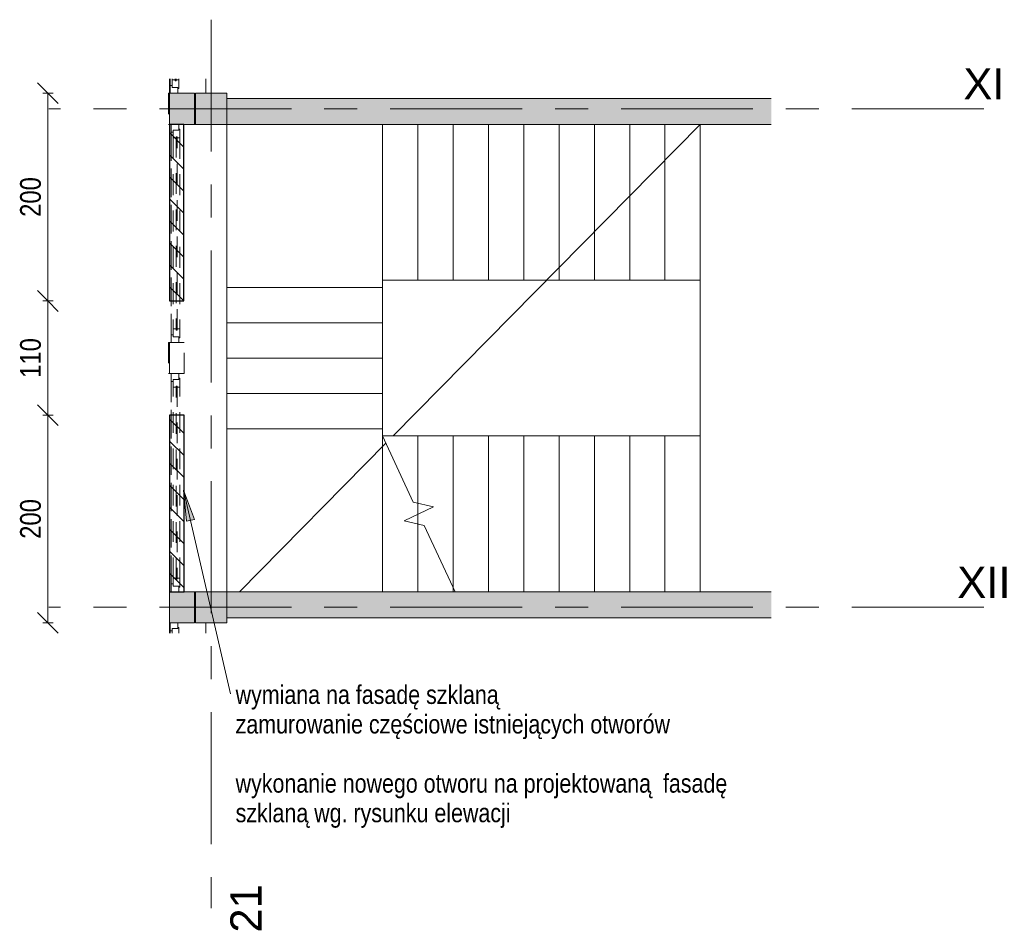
# Model space of a CAD drawing. Header units: centimetres. Extents: x -1428 to 28402, y -8842 to 3590.
# Tile 10 of 11: x 25829 to 26778, y 1057 to 1934. Entities that reach past the tile are written whole.
import ezdxf

# ---------------------------------------------------------------- set-up
doc = ezdxf.new("R2010")
doc.units = ezdxf.units.CM
for name, pattern in [('Dash', [60, 30, -30]), ('Oś', [222.25, 127, -31.75, 31.75, -31.75]), ('Wyburzenia', [35, 20, -15])]:
    doc.linetypes.add(name, pattern=pattern)
for name, color, linetype, lineweight in [('A-ANNO-DIMS', 211, 'Continuous', 13), ('A-ANNO-DIMS-100', 211, 'Continuous', 13), ('A-AREA', 32, 'Continuous', 13), ('A-DETL', 90, 'Continuous', 25), ('A-DETL-GENF', 92, 'Continuous', 9), ('A-FLOR', 192, 'Continuous', 13), ('A-GLAZ', 151, 'Continuous', 13), ('A-WALL', 113, 'Continuous', 13), ('A-WALL-PATT', 111, 'Continuous', 13), ('G-ANNO-TEXT', 231, 'Continuous', 13), ('S-COLS', 52, 'Continuous', 13), ('S-GRID', 1, 'Continuous', 13), ('S-GRID-IDEN', 1, 'Continuous', 13), ('S-STRS', 31, 'Continuous', 13), ('S-STRS-MBND', 31, 'Continuous', 13)]:
    doc.layers.add(name, color=color, linetype=linetype, lineweight=lineweight)
doc.styles.add('Arial', font='arial.ttf', dxfattribs={"height": 30})
doc.styles.add('Arial Narrow_5', font='ARIALN.TTF', dxfattribs={"height": 18})
doc.styles.add('Arial Narrow_6', font='ARIALN.TTF', dxfattribs={"height": 20})
doc.dimstyles.new('Diagonal_1_100__0__wewnętrzne', dxfattribs={"dimscale": 30.48, "dimtxt": 20.468619, "dimasz": 0.656168, "dimexe": 0.164042, "dimexo": 0.0625, "dimgap": 0.032808, "dimtad": 1, "dimdec": 0, "dimdsep": 46, "dimtxsty": 'Arial Narrow_6', "dimblk1": 'OBLIQUE', "dimblk2": 'OBLIQUE', "dimsah": 1, "dimcen": 0.09, "dimazin": 0, "dimtfac": 1, "dimtdec": 4, "dimtix": 1, "dimtmove": 0, "dimatfit": 3, "dimfxl": 0.164042, "dimfxlon": 1, "dimtvp": 1, "dimtolj": 1, "dimtzin": 0, "dimarcsym": 2})

# ---------------------------------------------------------------- blocks, each defined once
blk = doc.blocks.new('Okno - automatyczna etykieta - 210x165 _nietypowy podział_-2208551-piętro typowe I-IV - wyburzenia i zamurowania Klatka schodowa')
at = {"layer": 'A-GLAZ', "color": 20, "linetype": 'Wyburzenia'}
for p, q in [((-97.5, 5.5), (-105, 5.5)), ((-105, 5.5), (-105, -2)), ((-105, 5.5), (105, 5.5)), ((-92, 3.5), (-99.5, 3.5)), ((-99.5, 3.5), (-99.5, -2)), ((-99.5, -2), (-99.5, 3.5)), ((-99.5, 3.5), (-97.5, 3.5)), ((-97.5, 3.5), (-97.5, 5.5)), ((97.5, 5.5), (-97.5, 5.5)), ((93, 0.75), (-93, 0.75)), ((-93, 0.75), (-93, -0.25)), ((-93, -0.25), (-93, 0.75)), ((-93, 0.75), (-92, 0.75)), ((-92, 0.75), (-92, 3.5)), ((92, 3.5), (-92, 3.5)), ((99.5, 3.5), (92, 3.5)), ((92, 3.5), (92, 0.75)), ((92, 0.75), (93, 0.75)), ((93, -0.25), (93, 0.75)), ((93, 0.75), (93, -0.25)), ((105, 5.5), (97.5, 5.5)), ((97.5, 5.5), (97.5, 3.5)), ((97.5, 3.5), (99.5, 3.5)), ((99.5, -2), (99.5, 3.5)), ((99.5, 3.5), (99.5, -2)), ((105, -2), (105, 5.5)), ((-105, -2), (-99.5, -2)), ((-99.5, -2), (-100.5, -2)), ((-100.5, -2), (-100.5, -3)), ((-100.5, -3), (-92, -3)), ((-93, -0.25), (93, -0.25)), ((-92, -0.25), (-93, -0.25)), ((-92, -3), (-92, -0.25)), ((92, -3), (-92, -3)), ((92, -0.25), (92, -3)), ((93, -0.25), (92, -0.25)), ((92, -3), (100.5, -3)), ((100.5, -2), (99.5, -2)), ((99.5, -2), (105, -2)), ((100.5, -3), (100.5, -2))]:
    blk.add_line(p, q, dxfattribs=at)
blk = doc.blocks.new('Okno - automatyczna etykieta - 210x165 _nietypowy podział_-2208554-piętro typowe I-IV - wyburzenia i zamurowania Klatka schodowa')
at = {"layer": 'A-GLAZ', "color": 20, "linetype": 'Wyburzenia'}
for p, q in [((-105, 2), (-99.5, 2)), ((-105, -5.5), (-105, 2)), ((-100.5, 3), (-92, 3)), ((-100.5, 2), (-100.5, 3)), ((-99.5, 2), (-100.5, 2)), ((-99.5, -3.5), (-99.5, 2)), ((-99.5, 2), (-99.5, -3.5)), ((-93, -0.75), (-93, 0.25)), ((-93, 0.25), (93, 0.25)), ((-93, 0.25), (-93, -0.75)), ((-92, 0.25), (-93, 0.25)), ((-92, 3), (-92, 0.25)), ((92, 3), (-92, 3)), ((92, 3), (100.5, 3)), ((92, 0.25), (92, 3)), ((93, 0.25), (92, 0.25)), ((93, 0.25), (93, -0.75)), ((93, -0.75), (93, 0.25)), ((99.5, 2), (99.5, -3.5)), ((100.5, 2), (99.5, 2)), ((99.5, 2), (105, 2)), ((99.5, -3.5), (99.5, 2)), ((100.5, 3), (100.5, 2)), ((105, 2), (105, -5.5)), ((-97.5, -5.5), (-105, -5.5)), ((-105, -5.5), (105, -5.5)), ((-92, -3.5), (-99.5, -3.5)), ((-99.5, -3.5), (-97.5, -3.5)), ((-97.5, -3.5), (-97.5, -5.5)), ((97.5, -5.5), (-97.5, -5.5)), ((93, -0.75), (-93, -0.75)), ((-93, -0.75), (-92, -0.75)), ((-92, -0.75), (-92, -3.5)), ((92, -3.5), (-92, -3.5)), ((92, -0.75), (93, -0.75)), ((92, -3.5), (92, -0.75)), ((99.5, -3.5), (92, -3.5)), ((97.5, -3.5), (99.5, -3.5)), ((97.5, -5.5), (97.5, -3.5)), ((105, -5.5), (97.5, -5.5))]:
    blk.add_line(p, q, dxfattribs=at)
blk = doc.blocks.new('M_Concrete-Square-Column - 300 x 300mm-1794509-piętro typowe I-IV - wyburzenia i zamurowania Klatka schodowa')
at = {"layer": 'S-COLS', "lineweight": 9}
blk.add_hatch(color=253, dxfattribs=at).paths.add_polyline_path([(-0.32, -15), (15, -15), (15, 15), (-15, 15), (-15, -15), (-5, -15)], flags=0)
for p, q in [((15, 15), (-15, 15)), ((-15, 15), (-15, -15)), ((15, -15), (15, 15)), ((-15, -15), (15, -15))]:
    blk.add_line(p, q, dxfattribs=at)
blk = doc.blocks.new('Okno - automatyczna etykieta - 210x165 _nietypowy podział_-2208563-piętro typowe I-IV - wyburzenia i zamurowania Klatka schodowa')
at = {"layer": 'A-GLAZ', "color": 10, "lineweight": 9}
for p, q in [((-97.5, 11.5), (-105, 11.5)), ((-105, 11.5), (-105, 4)), ((-105, 11.5), (-91.11, 11.5)), ((-92, 9.5), (-99.5, 9.5)), ((-99.5, 9.5), (-99.5, 4)), ((-99.5, 4), (-99.5, 9.5)), ((-99.5, 9.5), (-97.5, 9.5)), ((-97.5, 9.5), (-97.5, 11.5)), ((-91.11, 11.5), (-97.5, 11.5)), ((-92, 6.75), (-92, 9.5)), ((-91.11, 9.5), (-92, 9.5)), ((-105, 4), (-99.5, 4)), ((-99.5, 4), (-100.5, 4)), ((-100.5, 4), (-100.5, 3)), ((-100.5, 3), (-92, 3)), ((-91.11, 6.75), (-93, 6.75)), ((-93, 6.75), (-93, 5.75)), ((-93, 5.75), (-93, 6.75)), ((-93, 6.75), (-92, 6.75)), ((-93, 5.75), (-91.11, 5.75)), ((-92, 5.75), (-93, 5.75)), ((-92, 3), (-92, 5.75)), ((-91.11, 3), (-92, 3))]:
    blk.add_line(p, q, dxfattribs=at)
blk = doc.blocks.new('Okno - automatyczna etykieta - 210x165 _nietypowy podział_-V6-piętro typowe I-IV - wyburzenia i zamurowania Klatka schodowa')
at = {"layer": 'A-GLAZ', "color": 10, "lineweight": 9}
for p, q in [((97.5, 11.5), (95.23, 11.5)), ((95.23, 11.5), (105, 11.5)), ((99.5, 9.5), (95.23, 9.5)), ((105, 11.5), (97.5, 11.5)), ((97.5, 11.5), (97.5, 9.5)), ((97.5, 9.5), (99.5, 9.5)), ((99.5, 4), (99.5, 9.5)), ((99.5, 9.5), (99.5, 4)), ((105, 4), (105, 11.5)), ((95.23, 3), (100.5, 3)), ((100.5, 4), (99.5, 4)), ((99.5, 4), (105, 4)), ((100.5, 3), (100.5, 4))]:
    blk.add_line(p, q, dxfattribs=at)
blk = doc.blocks.new('DIMBLOCK11-piętro typowe I-IV - wyburzenia i zamurowania Klatka schodowa')
at = {"layer": 'A-ANNO-DIMS-100'}
for p, q in [((25856.64, 1553.33), (25846.64, 1563.33)), ((25861.64, 1553.33), (25851.64, 1553.33)), ((25856.64, 1353.33), (25856.64, 1553.33)), ((25856.64, 1553.33), (25866.64, 1543.33)), ((25856.64, 1553.33), (25861.64, 1553.33)), ((25856.64, 1353.33), (25846.64, 1363.33)), ((25861.64, 1353.33), (25851.64, 1353.33)), ((25856.64, 1353.33), (25866.64, 1343.33)), ((25856.64, 1353.33), (25861.64, 1353.33))]:
    blk.add_line(p, q, dxfattribs=at)
at = {"layer": 'A-ANNO-DIMS-100', "color": 0, "insert": (25829.79, 1434.32), "char_height": 20, "width": 45.6158, "attachment_point": 1, "rotation": 90, "line_spacing_factor": 0.974696, "style": 'Arial Narrow_6'}
blk.add_mtext('200', dxfattribs=at)
blk = doc.blocks.new('_Oblique')
at = {"color": 0, "linetype": 'ByBlock', "lineweight": -2}
blk.add_line((-0.5, -0.5), (0.5, 0.5), dxfattribs=at)
blk = doc.blocks.new('DIMBLOCK12-piętro typowe I-IV - wyburzenia i zamurowania Klatka schodowa')
at = {"layer": 'A-ANNO-DIMS-100'}
for p, q in [((25856.64, 1663.33), (25846.64, 1673.33)), ((25861.64, 1663.33), (25851.64, 1663.33)), ((25856.64, 1553.33), (25856.64, 1663.33)), ((25856.64, 1663.33), (25866.64, 1653.33)), ((25856.64, 1663.33), (25861.64, 1663.33)), ((25856.64, 1553.33), (25846.64, 1563.33)), ((25861.64, 1553.33), (25851.64, 1553.33)), ((25856.64, 1553.33), (25866.64, 1543.33)), ((25856.64, 1553.33), (25861.64, 1553.33))]:
    blk.add_line(p, q, dxfattribs=at)
at = {"layer": 'A-ANNO-DIMS-100', "color": 0, "insert": (25829.79, 1589.32), "char_height": 20, "width": 45.6158, "attachment_point": 1, "rotation": 90, "line_spacing_factor": 0.974696, "style": 'Arial Narrow_6'}
blk.add_mtext('110', dxfattribs=at)
blk = doc.blocks.new('DIMBLOCK13-piętro typowe I-IV - wyburzenia i zamurowania Klatka schodowa')
at = {"layer": 'A-ANNO-DIMS-100'}
for p, q in [((25856.64, 1863.33), (25846.64, 1873.33)), ((25861.64, 1863.33), (25851.64, 1863.33)), ((25856.64, 1663.33), (25856.64, 1863.33)), ((25856.64, 1863.33), (25866.64, 1853.33)), ((25856.64, 1863.33), (25861.64, 1863.33)), ((25856.64, 1663.33), (25846.64, 1673.33)), ((25861.64, 1663.33), (25851.64, 1663.33)), ((25856.64, 1663.33), (25866.64, 1653.33)), ((25856.64, 1663.33), (25861.64, 1663.33))]:
    blk.add_line(p, q, dxfattribs=at)
at = {"layer": 'A-ANNO-DIMS-100', "color": 0, "insert": (25829.79, 1744.32), "char_height": 20, "width": 45.6158, "attachment_point": 1, "rotation": 90, "line_spacing_factor": 0.974696, "style": 'Arial Narrow_6'}
blk.add_mtext('200', dxfattribs=at)

msp = doc.modelspace()

# ---------------------------------------------------------------- hatches: boundary and pattern name
at = {"layer": 'A-DETL-GENF', "lineweight": 25}
h = msp.add_hatch(dxfattribs=at)
h.set_pattern_fill('FP_6', color=3, style=0, pattern_type=2)
h.set_pattern_definition([(315, (27226.399, 0), (10.6066, 10.6066), [])])
h.paths.add_polyline_path([(25987.78, 1383.33), (25987.78, 1553.33), (25973.78, 1553.33), (25973.78, 1383.33), (25983.78, 1383.33)], flags=0)
h.paths.add_polyline_path([(25983.78, 1663.33), (25987.63, 1663.33), (25987.63, 1833.33), (25973.78, 1833.33), (25973.78, 1663.33), (25982.78, 1663.33)], flags=0)
at = {"layer": 'A-WALL-PATT'}
for points in [[(25973.78, 1833.33), (25997.78, 1833.33), (25997.78, 1863.33), (25973.78, 1863.33), (25973.78, 1837.45)], [(26499.07, 1833.33), (26553.05, 1833.33), (26553.05, 1858.33), (26028.78, 1858.33), (26028.78, 1833.33), (26484.78, 1833.33)], [(25973.78, 1353.33), (25997.78, 1353.33), (25997.78, 1383.33), (25973.78, 1383.33), (25973.78, 1354.7)], [(26484.78, 1358.33), (26553.05, 1358.33), (26553.05, 1383.33), (26028.78, 1383.33), (26028.78, 1358.33), (26121.37, 1358.33)]]:
    msp.add_hatch(color=254, dxfattribs=at).paths.add_polyline_path(points, flags=0)
at = {"layer": 'G-ANNO-TEXT'}
msp.add_hatch(color=50, dxfattribs=at).paths.add_polyline_path([(25987.25, 1481.26), (25990.12, 1451.14), (25997.82, 1452.91)], flags=0)

# ---------------------------------------------------------------- linework, layer by layer
at = {"layer": 'A-AREA', "lineweight": 9}
for p, q in [((26188.99, 1533.33), (26484.78, 1833.33)), ((26041.1, 1383.33), (26182.06, 1526.29))]:
    msp.add_line(p, q, dxfattribs=at)
at = {"layer": 'A-DETL'}
for p, q in [((25987.63, 1833.33), (25973.78, 1833.33)), ((25973.78, 1833.33), (25973.78, 1663.33)), ((25987.63, 1663.33), (25987.63, 1833.33)), ((25973.78, 1663.33), (25987.63, 1663.33)), ((25987.78, 1553.33), (25973.78, 1553.33)), ((25973.78, 1553.33), (25973.78, 1383.33)), ((25987.78, 1383.33), (25987.78, 1553.33)), ((25973.78, 1383.33), (25987.78, 1383.33))]:
    msp.add_line(p, q, dxfattribs=at)
at = {"layer": 'A-FLOR', "lineweight": 9}
msp.add_line((26484.78, 1833.33), (26484.78, 1533.33), dxfattribs=at)
at = {"layer": 'A-WALL', "lineweight": 9}
for p, q in [((25973.78, 1877.21), (25973.78, 1833.33)), ((26008.78, 1877.21), (26008.78, 1863.33)), ((25974.28, 1863.33), (25973.78, 1863.33)), ((25997.78, 1863.33), (25981.78, 1863.33)), ((25997.78, 1833.33), (25997.78, 1863.33)), ((26553.05, 1858.33), (26028.78, 1858.33)), ((25973.78, 1833.33), (25975.28, 1833.33)), ((25982.78, 1833.33), (25998.78, 1833.33)), ((26028.78, 1833.33), (26553.05, 1833.33)), ((25975.28, 1383.33), (25973.78, 1383.33)), ((25973.78, 1383.33), (25973.78, 1343.56)), ((25998.78, 1383.33), (25982.78, 1383.33)), ((25997.78, 1353.33), (25997.78, 1383.33)), ((26553.05, 1383.33), (26028.78, 1383.33)), ((26028.78, 1358.33), (26553.05, 1358.33)), ((25973.78, 1353.33), (25974.28, 1353.33)), ((25981.78, 1353.33), (25997.78, 1353.33)), ((26008.78, 1353.33), (26008.78, 1343.56))]:
    msp.add_line(p, q, dxfattribs=at)
at = {"layer": 'A-WALL', "color": 20, "linetype": 'Wyburzenia'}
for p, q in [((25972.78, 1863.33), (25972.78, 1833.33)), ((25973.78, 1863.33), (25972.78, 1863.33)), ((25973.78, 1833.33), (25973.78, 1863.33)), ((25972.78, 1833.33), (25973.78, 1833.33)), ((25972.78, 1623.33), (25972.78, 1593.33)), ((25973.78, 1623.33), (25972.78, 1623.33)), ((25973.78, 1593.33), (25973.78, 1623.33)), ((25975.28, 1623.33), (25973.78, 1623.33)), ((25973.78, 1623.33), (25973.78, 1593.33)), ((25987.78, 1623.33), (25982.78, 1623.33)), ((25987.78, 1593.33), (25987.78, 1623.33)), ((25972.78, 1593.33), (25973.78, 1593.33)), ((25973.78, 1593.33), (25975.28, 1593.33)), ((25982.78, 1593.33), (25987.78, 1593.33))]:
    msp.add_line(p, q, dxfattribs=at)
at = {"layer": 'G-ANNO-TEXT', "color": 50}
for p, q in [((25987.25, 1481.26), (25990.12, 1451.14)), ((25997.82, 1452.91), (25987.25, 1481.26)), ((25987.25, 1481.26), (26032.36, 1285.01)), ((25990.12, 1451.14), (25997.82, 1452.91))]:
    msp.add_line(p, q, dxfattribs=at)
at = {"layer": 'S-GRID', "linetype": 'Oś'}
for p, q in [((26013.78, 1934.15), (26013.78, 1078.75)), ((26757.76, 1848.33), (25857.64, 1848.33)), ((26757.76, 1368.33), (25857.64, 1368.33))]:
    msp.add_line(p, q, dxfattribs=at)
at = {"layer": 'S-STRS', "lineweight": 9}
for p, q in [((26028.78, 1833.33), (26028.78, 1676.33)), ((26178.78, 1833.33), (26178.78, 1683.33)), ((26178.78, 1833.33), (26178.78, 1683.33)), ((26212.78, 1833.33), (26212.78, 1683.33)), ((26212.78, 1833.33), (26212.78, 1683.33)), ((26246.78, 1833.33), (26246.78, 1683.33)), ((26246.78, 1833.33), (26246.78, 1683.33)), ((26280.78, 1833.33), (26280.78, 1683.33)), ((26280.78, 1833.33), (26280.78, 1683.33)), ((26314.78, 1833.33), (26314.78, 1683.33)), ((26314.78, 1833.33), (26314.78, 1683.33)), ((26348.78, 1833.33), (26348.78, 1683.33)), ((26348.78, 1833.33), (26348.78, 1683.33)), ((26382.78, 1833.33), (26382.78, 1683.33)), ((26382.78, 1833.33), (26382.78, 1683.33)), ((26416.78, 1833.33), (26416.78, 1683.33)), ((26416.78, 1833.33), (26416.78, 1683.33)), ((26450.78, 1833.33), (26450.78, 1683.33)), ((26450.78, 1833.33), (26450.78, 1683.33)), ((26484.78, 1833.33), (26484.78, 1683.33)), ((26178.78, 1676.33), (26178.78, 1683.33)), ((26178.78, 1683.33), (26212.78, 1683.33)), ((26212.78, 1683.33), (26246.78, 1683.33)), ((26246.78, 1683.33), (26280.78, 1683.33)), ((26280.78, 1683.33), (26314.78, 1683.33)), ((26314.78, 1683.33), (26348.78, 1683.33)), ((26348.78, 1683.33), (26382.78, 1683.33)), ((26382.78, 1683.33), (26416.78, 1683.33)), ((26416.78, 1683.33), (26450.78, 1683.33)), ((26450.78, 1683.33), (26484.78, 1683.33)), ((26028.78, 1676.33), (26178.78, 1676.33)), ((26028.78, 1642.33), (26028.78, 1676.33)), ((26028.78, 1676.33), (26178.78, 1676.33)), ((26178.78, 1642.33), (26178.78, 1676.33)), ((26028.78, 1608.33), (26028.78, 1642.33)), ((26028.78, 1642.33), (26178.78, 1642.33)), ((26028.78, 1642.33), (26178.78, 1642.33)), ((26178.78, 1608.33), (26178.78, 1642.33)), ((26028.78, 1574.33), (26028.78, 1608.33)), ((26028.78, 1608.33), (26178.78, 1608.33)), ((26028.78, 1608.33), (26178.78, 1608.33)), ((26178.78, 1574.33), (26178.78, 1608.33)), ((26028.78, 1540.33), (26028.78, 1574.33)), ((26028.78, 1574.33), (26178.78, 1574.33)), ((26028.78, 1574.33), (26178.78, 1574.33)), ((26178.78, 1540.33), (26178.78, 1574.33)), ((26028.78, 1540.33), (26028.78, 1383.33)), ((26028.78, 1540.33), (26178.78, 1540.33)), ((26028.78, 1540.33), (26178.78, 1540.33)), ((26178.78, 1533.33), (26178.78, 1540.33)), ((26178.78, 1383.33), (26178.78, 1533.33)), ((26178.78, 1383.33), (26178.78, 1533.33)), ((26212.78, 1533.33), (26178.78, 1533.33)), ((26246.78, 1533.33), (26212.78, 1533.33)), ((26212.78, 1468.61), (26212.78, 1533.33)), ((26212.78, 1468.61), (26212.78, 1533.33)), ((26280.78, 1533.33), (26246.78, 1533.33)), ((26246.78, 1387.5), (26246.78, 1533.33)), ((26246.78, 1387.5), (26246.78, 1533.33)), ((26314.78, 1533.33), (26280.78, 1533.33)), ((26280.78, 1383.33), (26280.78, 1533.33)), ((26280.78, 1383.33), (26280.78, 1533.33)), ((26348.78, 1533.33), (26314.78, 1533.33)), ((26314.78, 1383.33), (26314.78, 1533.33)), ((26314.78, 1383.33), (26314.78, 1533.33)), ((26382.78, 1533.33), (26348.78, 1533.33)), ((26348.78, 1383.33), (26348.78, 1533.33)), ((26348.78, 1383.33), (26348.78, 1533.33)), ((26416.78, 1533.33), (26382.78, 1533.33)), ((26382.78, 1383.33), (26382.78, 1533.33)), ((26382.78, 1383.33), (26382.78, 1533.33)), ((26450.78, 1533.33), (26416.78, 1533.33)), ((26416.78, 1383.33), (26416.78, 1533.33)), ((26416.78, 1383.33), (26416.78, 1533.33)), ((26484.78, 1533.33), (26450.78, 1533.33)), ((26450.78, 1383.33), (26450.78, 1533.33)), ((26450.78, 1383.33), (26450.78, 1533.33)), ((26484.78, 1383.33), (26484.78, 1533.33)), ((26484.78, 1383.33), (26484.78, 1533.33)), ((26212.78, 1457.87), (26212.78, 1468.61)), ((26212.78, 1457.87), (26212.78, 1468.61)), ((26212.78, 1448.52), (26212.78, 1457.87)), ((26212.78, 1448.52), (26212.78, 1457.87)), ((26212.78, 1383.33), (26212.78, 1448.52)), ((26212.78, 1383.33), (26212.78, 1448.52)), ((26246.78, 1383.33), (26246.78, 1387.5)), ((26246.78, 1383.33), (26246.78, 1387.5))]:
    msp.add_line(p, q, dxfattribs=at)
at = {"layer": 'S-STRS-MBND', "linetype": 'Dash', "lineweight": 9}
for p, q in [((26028.78, 1833.33), (26028.78, 1676.33)), ((26178.78, 1833.33), (26028.78, 1833.33)), ((26178.78, 1833.33), (26178.78, 1683.33)), ((26178.78, 1833.33), (26484.78, 1833.33)), ((26178.78, 1833.33), (26178.78, 1683.33)), ((26212.78, 1833.33), (26212.78, 1683.33)), ((26212.78, 1833.33), (26212.78, 1683.33)), ((26246.78, 1833.33), (26246.78, 1683.33)), ((26246.78, 1833.33), (26246.78, 1683.33)), ((26280.78, 1833.33), (26280.78, 1683.33)), ((26280.78, 1833.33), (26280.78, 1683.33)), ((26314.78, 1833.33), (26314.78, 1683.33)), ((26314.78, 1833.33), (26314.78, 1683.33)), ((26348.78, 1833.33), (26348.78, 1683.33)), ((26348.78, 1833.33), (26348.78, 1683.33)), ((26382.78, 1833.33), (26382.78, 1683.33)), ((26382.78, 1833.33), (26382.78, 1683.33)), ((26416.78, 1833.33), (26416.78, 1683.33)), ((26416.78, 1833.33), (26416.78, 1683.33)), ((26450.78, 1833.33), (26450.78, 1683.33)), ((26450.78, 1833.33), (26450.78, 1683.33)), ((26484.78, 1833.33), (26484.78, 1683.33)), ((26178.78, 1676.33), (26178.78, 1683.33)), ((26178.78, 1683.33), (26484.78, 1683.33)), ((26028.78, 1676.33), (26178.78, 1676.33)), ((26028.78, 1540.33), (26028.78, 1676.33)), ((26028.78, 1676.33), (26178.78, 1676.33)), ((26178.78, 1540.33), (26178.78, 1676.33)), ((26028.78, 1642.33), (26178.78, 1642.33)), ((26028.78, 1642.33), (26178.78, 1642.33)), ((26028.78, 1608.33), (26178.78, 1608.33)), ((26028.78, 1608.33), (26178.78, 1608.33)), ((26028.78, 1574.33), (26178.78, 1574.33)), ((26028.78, 1574.33), (26178.78, 1574.33)), ((26028.78, 1540.33), (26028.78, 1383.33)), ((26028.78, 1540.33), (26178.78, 1540.33)), ((26028.78, 1540.33), (26178.78, 1540.33)), ((26178.78, 1533.33), (26178.78, 1540.33)), ((26178.78, 1383.33), (26178.78, 1533.33)), ((26178.78, 1383.33), (26178.78, 1533.33)), ((26212.78, 1457.87), (26212.78, 1468.61)), ((26212.78, 1457.87), (26212.78, 1468.61)), ((26212.78, 1383.33), (26212.78, 1448.52)), ((26212.78, 1383.33), (26212.78, 1448.52)), ((26246.78, 1383.33), (26246.78, 1387.5)), ((26246.78, 1383.33), (26246.78, 1387.5)), ((26028.78, 1383.33), (26178.78, 1383.33)), ((26209.68, 1383.33), (26178.78, 1383.33))]:
    msp.add_line(p, q, dxfattribs=at)
at = {"layer": 'S-STRS-MBND', "lineweight": 9}
for p, q in [((26178.78, 1533.33), (26208.47, 1469.65)), ((26208.47, 1469.65), (26227.91, 1464.93)), ((26227.91, 1464.93), (26199.59, 1451.72)), ((26199.59, 1451.72), (26219.03, 1447)), ((26219.03, 1447), (26248.72, 1383.33))]:
    msp.add_line(p, q, dxfattribs=at)

# ---------------------------------------------------------------- block references
at = {"layer": 'A-GLAZ', "color": 10, "lineweight": 9, "rotation": 89.9999999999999}
for name, p in [('Okno - automatyczna etykieta - 210x165 _nietypowy podział_-2208563-piętro typowe I-IV - wyburzenia i zamurowania Klatka schodowa', (25985.78, 1968.33)), ('Okno - automatyczna etykieta - 210x165 _nietypowy podział_-V6-piętro typowe I-IV - wyburzenia i zamurowania Klatka schodowa', (25985.78, 1248.33))]:
    msp.add_blockref(name, p, dxfattribs=at)
at = {"layer": 'A-GLAZ', "color": 20, "linetype": 'Wyburzenia'}
for name, p, rotation in [('Okno - automatyczna etykieta - 210x165 _nietypowy podział_-2208551-piętro typowe I-IV - wyburzenia i zamurowania Klatka schodowa', (25980.78, 1728.33), 89.9999999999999), ('Okno - automatyczna etykieta - 210x165 _nietypowy podział_-2208554-piętro typowe I-IV - wyburzenia i zamurowania Klatka schodowa', (25980.78, 1488.33), 269.9999999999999)]:
    msp.add_blockref(name, p, dxfattribs=dict(at, rotation=rotation))
at = {"layer": 'S-COLS', "lineweight": 9}
for p in [(26013.78, 1848.33), (26013.78, 1368.33)]:
    msp.add_blockref('M_Concrete-Square-Column - 300 x 300mm-1794509-piętro typowe I-IV - wyburzenia i zamurowania Klatka schodowa', p, dxfattribs=at)

# ---------------------------------------------------------------- texts
at = {"layer": 'G-ANNO-TEXT', "color": 7, "insert": (26037.36, 1293.32), "char_height": 18, "width": 476.3, "attachment_point": 1, "line_spacing_factor": 0.949189, "style": 'Arial Narrow_5'}
msp.add_mtext('\\pxt7.05556,14.11111,21.16667,28.22222,35.27778,42.33333,49.38889,56.44444,63.5,70.55556,77.61111,84.66667,91.72222,98.77778,105.83333,112.88889,119.94444,127,134.05556,141.11111,148.16667,155.22222,162.27778,169.33333,176.38889,183.44444,190.5,197.55556,204.61111,211.66667,218.72222,225.77778;{wymiana na fasadę szklaną\\Pzamurowanie częściowe istniejących otworów \\P\\Pwykonanie nowego otworu na projektowaną  fasadę szklaną wg. rysunku elewacji}', dxfattribs=at)
at = {"layer": 'S-GRID-IDEN', "char_height": 30, "attachment_point": 5, "line_spacing_factor": 0.936439, "style": 'Arial'}
for s, insert, width in [('\\pxqc,t4.23333,8.46667,12.7,16.93333,21.16667,25.4,29.63333,33.86667,38.1,42.33333,46.56667,50.8,55.03333,59.26667,63.5,67.73333,71.96667,76.2,80.43333,84.66667,88.9,93.13333,97.36667,101.6,105.83333,110.06667,114.3,118.53333,122.76667,127,131.23333,135.46667;{XI}', (26757.89, 1872.39), 39.7), ('\\pxqc,t4.23333,8.46667,12.7,16.93333,21.16667,25.4,29.63333,33.86667,38.1,42.33333,46.56667,50.8,55.03333,59.26667,63.5,67.73333,71.96667,76.2,80.43333,84.66667,88.9,93.13333,97.36667,101.6,105.83333,110.06667,114.3,118.53333,122.76667,127,131.23333,135.46667;{XII}', (26757.89, 1392.39), 51.6)]:
    msp.add_mtext(s, dxfattribs=dict(at, insert=insert, width=width))
at = {"layer": 'S-GRID-IDEN', "insert": (26047.28, 1078.41), "char_height": 30, "width": 48.3, "attachment_point": 5, "rotation": 90, "line_spacing_factor": 0.936439, "style": 'Arial'}
msp.add_mtext('\\pxqc,t4.23333,8.46667,12.7,16.93333,21.16667,25.4,29.63333,33.86667,38.1,42.33333,46.56667,50.8,55.03333,59.26667,63.5,67.73333,71.96667,76.2,80.43333,84.66667,88.9,93.13333,97.36667,101.6,105.83333,110.06667,114.3,118.53333,122.76667,127,131.23333,135.46667;{21}', dxfattribs=at)

# ---------------------------------------------------------------- dimensions: what is measured, and where the dimension line sits
at = {"layer": 'A-ANNO-DIMS'}
for base, p1, p2, override, picture, middle in [((25856.64, 1863.33), (25861.64, 1663.33), (25861.64, 1863.33), {"dimpost": '<>', "dimfxl": 200}, 'DIMBLOCK13-piętro typowe I-IV - wyburzenia i zamurowania Klatka schodowa', (25845.43, 1763.33)), ((25856.64, 1663.33), (25861.64, 1553.33), (25861.64, 1663.33), {"dimpost": '<>', "dimfxl": 110}, 'DIMBLOCK12-piętro typowe I-IV - wyburzenia i zamurowania Klatka schodowa', (25845.43, 1608.33)), ((25856.64, 1553.33), (25861.64, 1353.33), (25861.64, 1553.33), {"dimpost": '<>', "dimfxl": 200}, 'DIMBLOCK11-piętro typowe I-IV - wyburzenia i zamurowania Klatka schodowa', (25845.43, 1453.33))]:
    dim = msp.add_linear_dim(base=base, p1=p1, p2=p2, angle=90, dimstyle='Diagonal_1_100__0__wewnętrzne', override=override, dxfattribs=at)
    dim.commit()
    dim.dimension.update_dxf_attribs({"geometry": picture, "text_midpoint": middle})

doc.saveas('drawing.dxf')
